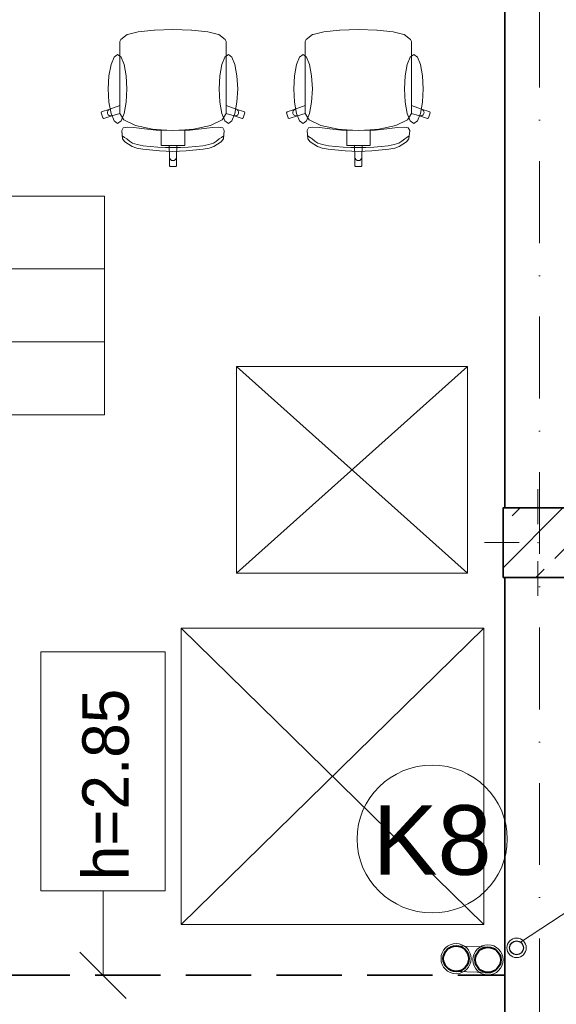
# Model space of a CAD drawing. Header units: millimetres. Extents: x -34676 to 172266, y 39940 to 476087.
# Tile 106 of 256: x 32595 to 34911, y 284548 to 288794. Entities that reach past the tile are written whole.
import ezdxf
from ezdxf.lldxf.tags import DXFTag

# ---------------------------------------------------------------- set-up
doc = ezdxf.new("R2010")
doc.units = ezdxf.units.MM
doc.header["$MEASUREMENT"] = 0
doc.linetypes.add('Krawędzie ukryte', pattern=[3.912222, 2.822222, -1.09])
doc.linetypes.add('Kropki i Kreski', pattern=[6.702778, 3.527778, -1.763889, 0, -1.411111])
doc.layers.add('#ks', color=34, linetype='Continuous', lineweight=30)
doc.layers.add('#woda', color=4, linetype='Continuous', lineweight=18)
for name, color, linetype in [('#podkład', 252, 'Continuous'), ('- strefy pomieszczeń', 7, 'Continuous'), ('IS_Text_Pion_Wodociag', 7, 'Continuous'), ('Konstrukcja - Belki', 7, 'Continuous'), ('Konstrukcja - Siatka mod', 7, 'Continuous'), ('Konstrukcja - Słupy', 7, 'Continuous'), ('Konstrukcja - Ściany nośne wew..P', 7, 'Continuous'), ('Opisy - Etykiety', 7, 'Continuous'), ('Wnętrze - Umeblowanie', 7, 'Continuous')]:
    doc.layers.add(name, color=color, linetype=linetype)
doc.styles.get("Standard").update_dxf_attribs({"font": 'arial.ttf'})
doc.styles.add('STYL_AUTOMATYCZNY_5', font='arial.ttf')
tags = doc.linetypes.add('SOLID', pattern=[10, 10, 0]).pattern_tags.tags
tags[6:7] = [DXFTag(74, 4), DXFTag(75, 0), DXFTag(340, '0'), DXFTag(46, 0.0), DXFTag(50, 0.0), DXFTag(44, 0.0), DXFTag(45, 0.0)]
tags[4:5] = [DXFTag(74, 4), DXFTag(75, 0), DXFTag(340, '0'), DXFTag(46, 0.0), DXFTag(50, 0.0), DXFTag(44, 0.0), DXFTag(45, 0.0)]

# ---------------------------------------------------------------- blocks, each defined once
blk = doc.blocks.new('UHYGFFFF')
at = {"layer": 'Konstrukcja - Słupy', "linetype": 'Continuous', "lineweight": 25}
h = blk.add_hatch(dxfattribs=at)
h.set_pattern_fill('Beton_zbrojony_0002', color=252, style=0, pattern_type=2)
h.set_pattern_definition([(45, (-208051.03, 672090.37), (-183.84776, 183.84776), []), (45, (-208142.95, 672182.3), (-183.84776, 183.84776), [195, -65])])
h.paths.add_polyline_path([(34290, 392528.6), (34590, 392528.6), (34590, 392828.6), (34290, 392828.6)])
at = {"layer": '- strefy pomieszczeń', "color": 252, "linetype": 'Continuous', "lineweight": 13, "ltscale": 100}
for p, q in [((29444.5, 394172.9), (32570.4, 394172.9)), ((32570.4, 394172.9), (32570.4, 393858.7)), ((32570.4, 393858.7), (29444.5, 393858.7)), ((29444.5, 393858.7), (32570.4, 393858.7)), ((32570.4, 393858.7), (32570.4, 393544.4)), ((32570.4, 393544.4), (29444.5, 393544.4)), ((29444.5, 393544.4), (32570.4, 393544.4)), ((32570.4, 393544.4), (32570.4, 393230.1)), ((32570.4, 393230.1), (29444.5, 393230.1))]:
    blk.add_line(p, q, dxfattribs=at)
at = {"layer": 'Konstrukcja - Belki', "color": 252, "linetype": 'Krawędzie ukryte', "lineweight": 35, "ltscale": 100}
for p in [(28617.6, 390812.6), (34297.6, 390512.6)]:
    blk.add_line(p, (34297.6, 390812.6), dxfattribs=at)
at = {"layer": 'Konstrukcja - Siatka mod', "color": 252, "linetype": 'Kropki i Kreski', "lineweight": 13, "ltscale": 100}
blk.add_line((34447.6, 381903.8), (34447.6, 398868.6), dxfattribs=at)
at = {"layer": 'Konstrukcja - Słupy', "color": 252, "linetype": 'Continuous', "lineweight": 0, "ltscale": 100}
for p, q in [((34440, 392758.6), (34440, 392908.6)), ((34360, 392678.6), (34210, 392678.6)), ((34440, 392598.6), (34440, 392448.6))]:
    blk.add_line(p, q, dxfattribs=at)
at = {"layer": 'Konstrukcja - Słupy', "color": 252, "linetype": 'Continuous', "lineweight": 35, "ltscale": 100, "flags": 128}
blk.add_lwpolyline([(34290, 392528.6), (34590, 392528.6), (34590, 392828.6), (34290, 392828.6)], close=True, dxfattribs=at)
at = {"layer": 'Konstrukcja - Słupy', "color": 252, "linetype": 'Continuous', "lineweight": 0, "ltscale": 100}
blk.add_point((34440, 392678.6), dxfattribs=at)
at = {"layer": 'Konstrukcja - Ściany nośne wew..P', "color": 252, "linetype": 'Continuous', "lineweight": 35, "ltscale": 100, "flags": 128}
for points in [[(34297.6, 395762.6), (34297.6, 392828.6)], [(34297.6, 392528.6), (34297.6, 390512.6)]]:
    blk.add_lwpolyline(points, dxfattribs=at)
at = {"layer": 'Opisy - Etykiety', "color": 252, "linetype": 'Continuous', "lineweight": 20, "ltscale": 100}
for p, q in [((32832.4, 392208.2), (32296, 392208.2)), ((32296, 392208.2), (32296, 391176.7)), ((32832.4, 391176.7), (32832.4, 392208.2)), ((32296, 391176.7), (32832.4, 391176.7)), ((32564.2, 390812.6), (32564.2, 391176.7)), ((32464.2, 390912.6), (32664.2, 390712.6))]:
    blk.add_line(p, q, dxfattribs=at)
at = {"layer": 'Wnętrze - Umeblowanie', "color": 252, "linetype": 'Continuous', "lineweight": 13, "ltscale": 100}
for p, q in [((32715.9, 394881.1), (32670, 394870.4)), ((32784.6, 394888.3), (32715.9, 394881.1)), ((32785.7, 394888.4), (32784.6, 394888.3)), ((32865.7, 394890.8), (32785.7, 394888.4)), ((32865.7, 394890.8), (32945.8, 394888.4)), ((32945.8, 394888.4), (32946.8, 394888.3)), ((32946.8, 394888.3), (33015.6, 394881.1)), ((33015.6, 394881.1), (33061.5, 394870.4)), ((33515.9, 394881.1), (33470, 394870.4)), ((33584.6, 394888.3), (33515.9, 394881.1)), ((33585.7, 394888.4), (33584.6, 394888.3)), ((33665.7, 394890.8), (33585.7, 394888.4)), ((33665.7, 394890.8), (33745.8, 394888.4)), ((33745.8, 394888.4), (33746.8, 394888.3)), ((33746.8, 394888.3), (33815.6, 394881.1)), ((33815.6, 394881.1), (33861.5, 394870.4)), ((32641, 394848.4), (32636.5, 394839.8)), ((32636.5, 394839.8), (32636.5, 394808.7)), ((32667.8, 394869.5), (32641, 394848.4)), ((32670, 394870.4), (32667.8, 394869.5)), ((33061.5, 394870.4), (33063.7, 394869.5)), ((33063.7, 394869.5), (33090.5, 394848.4)), ((33090.5, 394848.4), (33095, 394839.8)), ((33095, 394839.8), (33095, 394808.7)), ((33441, 394848.4), (33436.5, 394839.8)), ((33436.5, 394839.8), (33436.5, 394808.7)), ((33467.8, 394869.5), (33441, 394848.4)), ((33470, 394870.4), (33467.8, 394869.5)), ((33861.5, 394870.4), (33863.7, 394869.5)), ((33863.7, 394869.5), (33890.5, 394848.4)), ((33890.5, 394848.4), (33895, 394839.8)), ((33895, 394839.8), (33895, 394808.7)), ((32636.5, 394808.7), (32636.5, 394772.7)), ((33095, 394808.7), (33095, 394772.7)), ((33436.5, 394808.7), (33436.5, 394772.7)), ((33895, 394808.7), (33895, 394772.7)), ((32636.5, 394772.7), (32636.5, 394563.6)), ((33095, 394772.7), (33095, 394563.6)), ((33436.5, 394772.7), (33436.5, 394563.6)), ((33895, 394772.7), (33895, 394563.6)), ((32593.1, 394547.9), (32557.7, 394536.5)), ((32584.3, 394540.4), (32582.7, 394534.8)), ((32588, 394545), (32584.3, 394540.4)), ((32593.1, 394547.9), (32588, 394545)), ((32636.5, 394563.6), (32593.1, 394547.9)), ((32636.5, 394529.3), (32636.5, 394563.6)), ((33095, 394529.3), (33095, 394563.6)), ((33095, 394563.6), (33138.4, 394547.9)), ((33138.4, 394547.9), (33143.5, 394545)), ((33138.4, 394547.9), (33173.8, 394536.5)), ((33143.5, 394545), (33147.2, 394540.4)), ((33147.2, 394540.4), (33148.8, 394534.8)), ((33393.1, 394547.9), (33357.7, 394536.5)), ((33384.3, 394540.4), (33382.7, 394534.8)), ((33388, 394545), (33384.3, 394540.4)), ((33393.1, 394547.9), (33388, 394545)), ((33436.5, 394563.6), (33393.1, 394547.9)), ((33436.5, 394529.3), (33436.5, 394563.6)), ((33895, 394529.3), (33895, 394563.6)), ((33895, 394563.6), (33938.4, 394547.9)), ((33938.4, 394547.9), (33943.5, 394545)), ((33938.4, 394547.9), (33973.8, 394536.5)), ((33943.5, 394545), (33947.2, 394540.4)), ((33947.2, 394540.4), (33948.8, 394534.8)), ((32557.7, 394536.5), (32555.7, 394532.7)), ((32555.7, 394532.7), (32563.2, 394509.9)), ((32563.2, 394509.9), (32567, 394508)), ((32567, 394508), (32602.4, 394519.4)), ((32582.7, 394534.8), (32583.4, 394529)), ((32583.4, 394529), (32586.3, 394523.9)), ((32586.3, 394523.9), (32590.9, 394520.3)), ((32590.9, 394520.3), (32596.6, 394518.7)), ((32596.6, 394518.7), (32602.4, 394519.4)), ((32602.4, 394519.4), (32636.6, 394529.1)), ((32636.5, 394529.3), (32636.6, 394529.1)), ((32636.6, 394529.1), (32653.9, 394501.3)), ((32653.9, 394501.3), (32703.6, 394477.5)), ((33077.6, 394501.3), (33027.9, 394477.5)), ((33094.9, 394529.1), (33077.6, 394501.3)), ((33095, 394529.3), (33094.9, 394529.1)), ((33129.1, 394519.4), (33094.9, 394529.1)), ((33134.9, 394518.7), (33129.1, 394519.4)), ((33164.5, 394508), (33129.1, 394519.4)), ((33140.6, 394520.3), (33134.9, 394518.7)), ((33145.2, 394523.9), (33140.6, 394520.3)), ((33148.1, 394529), (33145.2, 394523.9)), ((33148.8, 394534.8), (33148.1, 394529)), ((33168.3, 394509.9), (33164.5, 394508)), ((33175.7, 394532.7), (33168.3, 394509.9)), ((33173.8, 394536.5), (33175.7, 394532.7)), ((33357.7, 394536.5), (33355.7, 394532.7)), ((33355.7, 394532.7), (33363.2, 394509.9)), ((33363.2, 394509.9), (33367, 394508)), ((33367, 394508), (33402.4, 394519.4)), ((33382.7, 394534.8), (33383.4, 394529)), ((33383.4, 394529), (33386.3, 394523.9)), ((33386.3, 394523.9), (33390.9, 394520.3)), ((33390.9, 394520.3), (33396.6, 394518.7)), ((33396.6, 394518.7), (33402.4, 394519.4)), ((33402.4, 394519.4), (33436.6, 394529.1)), ((33436.5, 394529.3), (33436.6, 394529.1)), ((33436.6, 394529.1), (33453.9, 394501.3)), ((33453.9, 394501.3), (33503.6, 394477.5)), ((33877.6, 394501.3), (33827.9, 394477.5)), ((33894.9, 394529.1), (33877.6, 394501.3)), ((33895, 394529.3), (33894.9, 394529.1)), ((33929.1, 394519.4), (33894.9, 394529.1)), ((33934.9, 394518.7), (33929.1, 394519.4)), ((33964.5, 394508), (33929.1, 394519.4)), ((33940.6, 394520.3), (33934.9, 394518.7)), ((33945.2, 394523.9), (33940.6, 394520.3)), ((33948.1, 394529), (33945.2, 394523.9)), ((33948.8, 394534.8), (33948.1, 394529)), ((33968.3, 394509.9), (33964.5, 394508)), ((33975.7, 394532.7), (33968.3, 394509.9)), ((33973.8, 394536.5), (33975.7, 394532.7)), ((32651.1, 394467.7), (32644.3, 394456.2)), ((32644.3, 394456.2), (32647.6, 394420.1)), ((32668.3, 394470.8), (32651.1, 394467.7)), ((32697.2, 394468.2), (32668.3, 394470.8)), ((32742.5, 394462.3), (32697.2, 394468.2)), ((32703.6, 394477.5), (32778, 394461.6)), ((32793.4, 394457.7), (32742.5, 394462.3)), ((32778, 394461.6), (32815.4, 394459.2)), ((32865.7, 394455.3), (32793.4, 394457.7)), ((32815.4, 394459.2), (32865.7, 394456)), ((32815.4, 394459.2), (32815.4, 394420.5)), ((32916.1, 394459.2), (32865.7, 394456)), ((32865.7, 394455.3), (32938, 394457.7)), ((32953.5, 394461.6), (32916.1, 394459.2)), ((32916.1, 394459.2), (32916.1, 394420.5)), ((32938, 394457.7), (32989, 394462.3)), ((33027.9, 394477.5), (32953.5, 394461.6)), ((32989, 394462.3), (33034.3, 394468.2)), ((33034.3, 394468.2), (33063.2, 394470.8)), ((33063.2, 394470.8), (33080.4, 394467.7)), ((33080.4, 394467.7), (33087.1, 394456.2)), ((33087.1, 394456.2), (33083.8, 394420.1)), ((33451.1, 394467.7), (33444.3, 394456.2)), ((33444.3, 394456.2), (33447.6, 394420.1)), ((33468.3, 394470.8), (33451.1, 394467.7)), ((33497.2, 394468.2), (33468.3, 394470.8)), ((33542.5, 394462.3), (33497.2, 394468.2)), ((33503.6, 394477.5), (33578, 394461.6)), ((33593.4, 394457.7), (33542.5, 394462.3)), ((33578, 394461.6), (33615.4, 394459.2)), ((33665.7, 394455.3), (33593.4, 394457.7)), ((33615.4, 394459.2), (33665.7, 394456)), ((33615.4, 394459.2), (33615.4, 394420.5)), ((33716.1, 394459.2), (33665.7, 394456)), ((33665.7, 394455.3), (33738, 394457.7)), ((33753.5, 394461.6), (33716.1, 394459.2)), ((33716.1, 394459.2), (33716.1, 394420.5)), ((33738, 394457.7), (33789, 394462.3)), ((33827.9, 394477.5), (33753.5, 394461.6)), ((33789, 394462.3), (33834.3, 394468.2)), ((33834.3, 394468.2), (33863.2, 394470.8)), ((33863.2, 394470.8), (33880.4, 394467.7)), ((33880.4, 394467.7), (33887.1, 394456.2)), ((33887.1, 394456.2), (33883.8, 394420.1)), ((32650.7, 394430.6), (32647, 394433.2)), ((32647.6, 394420.1), (32658.2, 394406.9)), ((32657, 394425.5), (32650.7, 394430.6)), ((32666, 394419.3), (32657, 394425.5)), ((32677.7, 394409.3), (32666, 394419.3)), ((32815.4, 394420.5), (32815.4, 394390.6)), ((32916.1, 394420.5), (32916.1, 394390.6)), ((33053.8, 394409.3), (33065.5, 394419.3)), ((33065.5, 394419.3), (33074.5, 394425.5)), ((33083.8, 394420.1), (33073.3, 394406.9)), ((33074.5, 394425.5), (33080.8, 394430.6)), ((33080.8, 394430.6), (33084.5, 394433.2)), ((33450.7, 394430.6), (33447, 394433.2)), ((33447.6, 394420.1), (33458.2, 394406.9)), ((33457, 394425.5), (33450.7, 394430.6)), ((33466, 394419.3), (33457, 394425.5)), ((33477.7, 394409.3), (33466, 394419.3)), ((33615.4, 394420.5), (33615.4, 394390.6)), ((33716.1, 394420.5), (33716.1, 394390.6)), ((33853.8, 394409.3), (33865.5, 394419.3)), ((33865.5, 394419.3), (33874.5, 394425.5)), ((33883.8, 394420.1), (33873.3, 394406.9)), ((33874.5, 394425.5), (33880.8, 394430.6)), ((33880.8, 394430.6), (33884.5, 394433.2)), ((32658.2, 394406.9), (32689.2, 394386.8)), ((32690.9, 394401.6), (32677.7, 394409.3)), ((32689.2, 394386.8), (32709.2, 394379.6)), ((32711.3, 394395.3), (32690.9, 394401.6)), ((32709.2, 394379.6), (32735, 394374.8)), ((32737.2, 394390.4), (32711.3, 394395.3)), ((32735, 394374.8), (32808.2, 394367.8)), ((32767.2, 394386.7), (32737.2, 394390.4)), ((32799.7, 394384.1), (32767.2, 394386.7)), ((32833, 394382.7), (32799.7, 394384.1)), ((32815.4, 394390.6), (32848.8, 394390.6)), ((32865.7, 394382.2), (32833, 394382.7)), ((32848.8, 394390.6), (32865.7, 394390.6)), ((32848.8, 394390.6), (32850.6, 394340.7)), ((32882.6, 394390.6), (32865.7, 394390.6)), ((32865.7, 394382.2), (32898.5, 394382.7)), ((32882.6, 394390.6), (32880.8, 394340.7)), ((32916.1, 394390.6), (32882.6, 394390.6)), ((32898.5, 394382.7), (32931.8, 394384.1)), ((32996.4, 394374.8), (32923.2, 394367.8)), ((32931.8, 394384.1), (32964.3, 394386.7)), ((32964.3, 394386.7), (32994.3, 394390.4)), ((32994.3, 394390.4), (33020.2, 394395.3)), ((33022.3, 394379.6), (32996.4, 394374.8)), ((33020.2, 394395.3), (33040.6, 394401.6)), ((33042.3, 394386.8), (33022.3, 394379.6)), ((33040.6, 394401.6), (33053.8, 394409.3)), ((33073.3, 394406.9), (33042.3, 394386.8)), ((33458.2, 394406.9), (33489.2, 394386.8)), ((33490.9, 394401.6), (33477.7, 394409.3)), ((33489.2, 394386.8), (33509.2, 394379.6)), ((33511.3, 394395.3), (33490.9, 394401.6)), ((33509.2, 394379.6), (33535, 394374.8)), ((33537.2, 394390.4), (33511.3, 394395.3)), ((33535, 394374.8), (33608.2, 394367.8)), ((33567.2, 394386.7), (33537.2, 394390.4)), ((33599.7, 394384.1), (33567.2, 394386.7)), ((33633, 394382.7), (33599.7, 394384.1)), ((33615.4, 394390.6), (33648.8, 394390.6)), ((33665.7, 394382.2), (33633, 394382.7)), ((33648.8, 394390.6), (33665.7, 394390.6)), ((33648.8, 394390.6), (33650.6, 394340.7)), ((33682.6, 394390.6), (33665.7, 394390.6)), ((33665.7, 394382.2), (33698.5, 394382.7)), ((33682.6, 394390.6), (33680.8, 394340.7)), ((33716.1, 394390.6), (33682.6, 394390.6)), ((33698.5, 394382.7), (33731.8, 394384.1)), ((33796.4, 394374.8), (33723.2, 394367.8)), ((33731.8, 394384.1), (33764.3, 394386.7)), ((33764.3, 394386.7), (33794.3, 394390.4)), ((33794.3, 394390.4), (33820.2, 394395.3)), ((33822.3, 394379.6), (33796.4, 394374.8)), ((33820.2, 394395.3), (33840.6, 394401.6)), ((33842.3, 394386.8), (33822.3, 394379.6)), ((33840.6, 394401.6), (33853.8, 394409.3)), ((33873.3, 394406.9), (33842.3, 394386.8)), ((32808.2, 394367.8), (32865.7, 394365.6)), ((32850.6, 394340.7), (32851.8, 394335)), ((32850.6, 394340.7), (32850.6, 394303.8)), ((32851.8, 394335), (32855.1, 394330.1)), ((32855.1, 394330.1), (32860, 394326.9)), ((32860, 394326.9), (32865.7, 394325.8)), ((32923.2, 394367.8), (32865.7, 394365.6)), ((32871.5, 394326.9), (32865.7, 394325.8)), ((32876.4, 394330.1), (32871.5, 394326.9)), ((32879.7, 394335), (32876.4, 394330.1)), ((32880.8, 394340.7), (32879.7, 394335)), ((32880.8, 394340.7), (32880.8, 394303.8)), ((33608.2, 394367.8), (33665.7, 394365.6)), ((33650.6, 394340.7), (33651.8, 394335)), ((33650.6, 394340.7), (33650.6, 394303.8)), ((33651.8, 394335), (33655.1, 394330.1)), ((33655.1, 394330.1), (33660, 394326.9)), ((33660, 394326.9), (33665.7, 394325.8)), ((33723.2, 394367.8), (33665.7, 394365.6)), ((33671.5, 394326.9), (33665.7, 394325.8)), ((33676.4, 394330.1), (33671.5, 394326.9)), ((33679.7, 394335), (33676.4, 394330.1)), ((33680.8, 394340.7), (33679.7, 394335)), ((33680.8, 394340.7), (33680.8, 394303.8)), ((32850.6, 394303.8), (32853.7, 394300.8)), ((32853.7, 394300.8), (32865.7, 394300.8)), ((32877.8, 394300.8), (32865.7, 394300.8)), ((32880.8, 394303.8), (32877.8, 394300.8)), ((33650.6, 394303.8), (33653.7, 394300.8)), ((33653.7, 394300.8), (33665.7, 394300.8)), ((33677.8, 394300.8), (33665.7, 394300.8)), ((33680.8, 394303.8), (33677.8, 394300.8)), ((33139.7, 392547), (34136.8, 393437.6)), ((34136.8, 392547), (33139.7, 393437.6)), ((32901.5, 391031.8), (34207.3, 392310.3)), ((34207.3, 391031.8), (32901.5, 392310.3))]:
    blk.add_line(p, q, dxfattribs=at)
at = {"layer": 'Wnętrze - Umeblowanie', "color": 252, "linetype": 'Continuous', "lineweight": 13, "ltscale": 100, "flags": 128}
for points in [[(32586.5, 394634.9), (32589.5, 394577.9), (32598.3, 394529.5), (32611.3, 394497.2), (32626.7, 394485.9), (32642.1, 394497.2), (32655.2, 394529.5), (32663.9, 394577.9), (32667, 394634.9), (32663.9, 394691.9), (32655.2, 394740.3), (32642.1, 394772.6), (32626.7, 394783.9), (32611.3, 394772.6), (32598.3, 394740.3), (32589.5, 394691.9)], [(33145, 394634.9), (33141.9, 394577.9), (33133.2, 394529.5), (33120.2, 394497.2), (33104.7, 394485.9), (33089.3, 394497.2), (33076.3, 394529.5), (33067.6, 394577.9), (33064.5, 394634.9), (33067.6, 394691.9), (33076.3, 394740.3), (33089.3, 394772.6), (33104.7, 394783.9), (33120.2, 394772.6), (33133.2, 394740.3), (33141.9, 394691.9)], [(33386.5, 394634.9), (33389.5, 394577.9), (33398.3, 394529.5), (33411.3, 394497.2), (33426.7, 394485.9), (33442.1, 394497.2), (33455.2, 394529.5), (33463.9, 394577.9), (33467, 394634.9), (33463.9, 394691.9), (33455.2, 394740.3), (33442.1, 394772.6), (33426.7, 394783.9), (33411.3, 394772.6), (33398.3, 394740.3), (33389.5, 394691.9)], [(33945, 394634.9), (33941.9, 394577.9), (33933.2, 394529.5), (33920.2, 394497.2), (33904.7, 394485.9), (33889.3, 394497.2), (33876.3, 394529.5), (33867.6, 394577.9), (33864.5, 394634.9), (33867.6, 394691.9), (33876.3, 394740.3), (33889.3, 394772.6), (33904.7, 394783.9), (33920.2, 394772.6), (33933.2, 394740.3), (33941.9, 394691.9)], [(33139.7, 392547), (34136.8, 392547), (34136.8, 393437.6), (33139.7, 393437.6)], [(32901.5, 391031.8), (34207.3, 391031.8), (34207.3, 392310.3), (32901.5, 392310.3)]]:
    blk.add_lwpolyline(points, close=True, dxfattribs=at)
at = {"layer": 'Opisy - Etykiety', "color": 252, "linetype": 'Continuous', "lineweight": 20, "insert": (32576.1, 392048.2), "char_height": 200, "attachment_point": 6, "rotation": 90, "style": 'STYL_AUTOMATYCZNY_5'}
blk.add_mtext('\\A1;{\\pqr;\\fGeneva|b0|i0|c0|p0;\\W1.000000;h=\\fGeneva CE|b0|i0|c0|p0;\\W1.000000;2.8\\fGeneva CE|b0|i0|c0|p0;\\W1.000000;5}', dxfattribs=at)

msp = doc.modelspace()

# ---------------------------------------------------------------- linework, layer by layer
at = {"layer": '#ks', "color": 34, "lineweight": 0}
for p, q in [((34478.1, 284799.7), (34615.7, 284794.4)), ((34478.1, 284689.7), (34615.7, 284684.4))]:
    msp.add_line(p, q, dxfattribs=at)
for centre in [(34478.1, 284744.7), (34478.1, 284744.7), (34478.1, 284744.7), (34478.1, 284744.7), (34478.1, 284744.7), (34478.1, 284744.7), (34478.1, 284744.7), (34478.1, 284744.7), (34615.7, 284739.4), (34615.7, 284739.4), (34615.7, 284739.4), (34615.7, 284739.4)]:
    msp.add_circle(centre, 65, dxfattribs=at)
at = {"layer": '#ks', "color": 34, "lineweight": 40}
for centre in [(34478.1, 284744.7), (34478.1, 284744.7), (34478.1, 284744.7), (34478.1, 284744.7), (34478.1, 284744.7), (34478.1, 284744.7), (34478.1, 284744.7), (34478.1, 284744.7), (34615.7, 284739.4), (34615.7, 284739.4), (34615.7, 284739.4), (34615.7, 284739.4)]:
    msp.add_circle(centre, 55, dxfattribs=at)
at = {"layer": '#woda', "color": 4, "lineweight": 5}
msp.add_circle((34739.2, 284791.3), 42, dxfattribs=at)
at = {"layer": '#woda', "color": 4, "lineweight": 30}
msp.add_circle((34739.2, 284791.3), 30, dxfattribs=at)
at = {"layer": 'IS_Text_Pion_Wodociag', "color": 7, "linetype": 'SOLID', "lineweight": 18, "ltscale": 10}
msp.add_line((34756.3, 284816), (34973.4, 284958.5), dxfattribs=at)
msp.add_ellipse((34375, 285260.6), major_axis=(324, 0), ratio=0.983333, dxfattribs=at)

# ---------------------------------------------------------------- block references
at = {"layer": '#podkład'}
msp.add_blockref('UHYGFFFF', (390.9, -106139.9), dxfattribs=at)

# ---------------------------------------------------------------- texts
at = {"layer": 'IS_Text_Pion_Wodociag', "color": 7, "linetype": 'SOLID', "lineweight": 18, "ltscale": 10, "insert": (34375, 285102), "char_height": 300, "attachment_point": 8}
msp.add_mtext('K8', dxfattribs=at)

doc.saveas('drawing.dxf')
